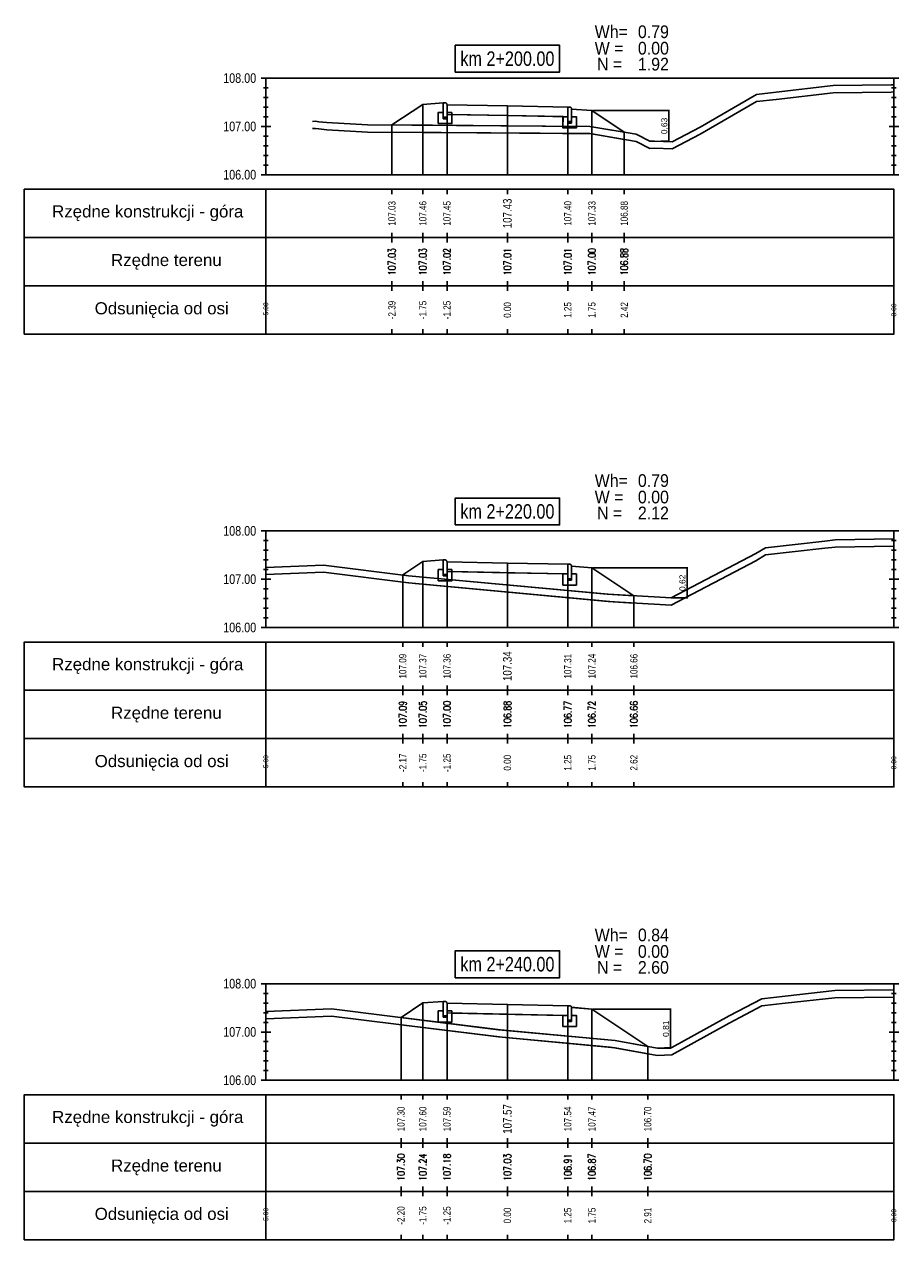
# Model space of a CAD drawing. Extents: x 7537626 to 7538805, y 5722894 to 5725486.
# Tile 20 of 105: x 7538075 to 7538093, y 5725385 to 5725410. Entities that reach past the tile are written whole.
import ezdxf

# ---------------------------------------------------------------- set-up
doc = ezdxf.new("R2010")
doc.units = 0
doc.header["$PDMODE"] = 35
doc.header["$PDSIZE"] = 0.3
for name, color, linetype in [('C-DROGI-PROFILE', 7, 'Continuous'), ('C-DROGI-PROFILE-ETYKIETY', 7, 'Continuous'), ('C-DROGI-PRZEKROJE-ETYKIETY', 7, 'Continuous'), ('C-POPRZECZKA-przekrój', 2, 'Continuous'), ('C-POPRZECZKA-widok', 1, 'Continuous')]:
    doc.layers.add(name, color=color, linetype=linetype)
for name, color, linetype, true_color in [('C-humus', 7, 'Continuous', 0x003df5), ('C-Teren', 7, 'Continuous', 0x008521), ('poprzeczki', 7, 'Continuous', 0x0000d6)]:
    doc.layers.add(name, color=color, linetype=linetype, true_color=true_color)
doc.layers.add('D-1.pow. hum.', color=7, linetype='Continuous', lineweight=30, plot=False)
doc.layers.add('D-3.nasyp', color=4, linetype='Continuous', lineweight=30, plot=False)
doc.layers.add('D-roboty-ziemne-opis', color=2, linetype='Continuous', lineweight=30)
doc.styles.add('2mm08', font='arial.ttf', dxfattribs={"width": 0.8})
doc.styles.add('opis_50', font='arial.ttf', dxfattribs={"height": 0.125})
doc.styles.get("Standard").update_dxf_attribs({"font": 'arial.ttf'})
doc.dimstyles.new('OPIS_50', dxfattribs={"dimscale": 0.5, "dimtxt": 0.125, "dimasz": 0.25, "dimexe": 0.1, "dimexo": 0.15, "dimgap": 0.1, "dimtad": 1, "dimzin": 0, "dimtxsty": 'opis_50', "dimblk": 'ARCHTICK', "dimcen": 0.15, "dimdle": 0.1, "dimaunit": 2, "dimadec": 4, "dimazin": 0, "dimtfac": 1, "dimtmove": 0, "dimatfit": 3, "dimfxl": 1, "dimarcsym": 0})

# ---------------------------------------------------------------- blocks, each defined once
blk = doc.blocks.new('_ArchTick')
at = {"color": 0, "linetype": 'ByBlock', "const_width": 0.15}
blk.add_lwpolyline([(-0.5, -0.5), (0.5, 0.5)], dxfattribs=at)
blk = doc.blocks.new('*D107')
at = {"layer": 'Defpoints', "color": 0, "transparency": 16777216}
for p in [(7538086.601, 5725408.661), (7538088.01, 5725408.028), (7538088.195, 5725408.028)]:
    blk.add_point(p, dxfattribs=at)
at = {"layer": 'poprzeczki', "color": 0, "lineweight": -2, "transparency": 16777216}
for p, q in [((7538086.616, 5725408.661), (7538088.205, 5725408.661)), ((7538088.195, 5725408.671), (7538088.195, 5725408.018)), ((7538088.025, 5725408.028), (7538088.205, 5725408.028))]:
    blk.add_line(p, q, dxfattribs=at)
at = {"layer": 'poprzeczki', "color": 0, "lineweight": -2, "transparency": 16777216, "xscale": 0.025, "yscale": 0.025, "zscale": 0.025}
for p, rotation in [((7538088.195, 5725408.661), 90), ((7538088.195, 5725408.028), 270)]:
    blk.add_blockref('_ArchTick', p, dxfattribs=dict(at, rotation=rotation))
at = {"layer": 'poprzeczki', "color": 0, "transparency": 16777216, "insert": (7538088.11, 5725408.344), "char_height": 0.125, "attachment_point": 5, "rotation": 90, "style": 'opis_50'}
blk.add_mtext('0,63', dxfattribs=at)
blk = doc.blocks.new('*D108')
at = {"layer": 'Defpoints', "color": 0, "transparency": 16777216}
for p in [(7538086.601, 5725399.195), (7538088.239, 5725398.573), (7538088.572, 5725398.573)]:
    blk.add_point(p, dxfattribs=at)
at = {"layer": 'poprzeczki', "color": 0, "lineweight": -2, "transparency": 16777216}
for p, q in [((7538086.616, 5725399.195), (7538088.582, 5725399.195)), ((7538088.572, 5725399.205), (7538088.572, 5725398.563)), ((7538088.254, 5725398.573), (7538088.582, 5725398.573))]:
    blk.add_line(p, q, dxfattribs=at)
at = {"layer": 'poprzeczki', "color": 0, "lineweight": -2, "transparency": 16777216, "xscale": 0.025, "yscale": 0.025, "zscale": 0.025}
for p, rotation in [((7538088.572, 5725399.195), 90), ((7538088.572, 5725398.573), 270)]:
    blk.add_blockref('_ArchTick', p, dxfattribs=dict(at, rotation=rotation))
at = {"layer": 'poprzeczki', "color": 0, "transparency": 16777216, "insert": (7538088.486, 5725398.884), "char_height": 0.125, "attachment_point": 5, "rotation": 90, "style": 'opis_50'}
blk.add_mtext('0,62', dxfattribs=at)
blk = doc.blocks.new('*D109')
at = {"layer": 'Defpoints', "color": 0, "transparency": 16777216}
for p in [(7538086.601, 5725390.054), (7538087.95, 5725389.249), (7538088.229, 5725389.249)]:
    blk.add_point(p, dxfattribs=at)
at = {"layer": 'poprzeczki', "color": 0, "lineweight": -2, "transparency": 16777216}
for p, q in [((7538086.616, 5725390.054), (7538088.239, 5725390.054)), ((7538088.229, 5725390.064), (7538088.229, 5725389.239)), ((7538087.965, 5725389.249), (7538088.239, 5725389.249))]:
    blk.add_line(p, q, dxfattribs=at)
at = {"layer": 'poprzeczki', "color": 0, "lineweight": -2, "transparency": 16777216, "xscale": 0.025, "yscale": 0.025, "zscale": 0.025}
for p, rotation in [((7538088.229, 5725390.054), 90), ((7538088.229, 5725389.249), 270)]:
    blk.add_blockref('_ArchTick', p, dxfattribs=dict(at, rotation=rotation))
at = {"layer": 'poprzeczki', "color": 0, "transparency": 16777216, "insert": (7538088.144, 5725389.651), "char_height": 0.125, "attachment_point": 5, "rotation": 90, "style": 'opis_50'}
blk.add_mtext('0,81', dxfattribs=at)

msp = doc.modelspace()

# ---------------------------------------------------------------- linework, layer by layer
at = {"layer": 'C-DROGI-PROFILE', "color": 7, "linetype": 'Continuous', "lineweight": -3}
for p, q in [((7538082.461, 5725407.033), (7538082.461, 5725406.933)), ((7538083.101, 5725407.033), (7538083.101, 5725406.933)), ((7538083.601, 5725407.033), (7538083.601, 5725406.933)), ((7538084.851, 5725407.033), (7538084.851, 5725406.933)), ((7538086.101, 5725407.033), (7538086.101, 5725406.933)), ((7538086.601, 5725407.033), (7538086.601, 5725406.933)), ((7538087.27, 5725407.033), (7538087.27, 5725406.933)), ((7538082.461, 5725406.033), (7538082.461, 5725406.133)), ((7538082.461, 5725406.033), (7538082.461, 5725405.933)), ((7538083.101, 5725406.033), (7538083.101, 5725406.133)), ((7538083.101, 5725406.033), (7538083.101, 5725405.933)), ((7538083.601, 5725406.033), (7538083.601, 5725406.133)), ((7538083.601, 5725406.033), (7538083.601, 5725405.933)), ((7538084.851, 5725406.033), (7538084.851, 5725406.133)), ((7538084.851, 5725406.033), (7538084.851, 5725405.933)), ((7538086.101, 5725406.033), (7538086.101, 5725406.133)), ((7538086.101, 5725406.033), (7538086.101, 5725405.933)), ((7538086.601, 5725406.033), (7538086.601, 5725406.133)), ((7538086.601, 5725406.033), (7538086.601, 5725405.933)), ((7538087.27, 5725406.033), (7538087.27, 5725406.133)), ((7538087.27, 5725406.033), (7538087.27, 5725405.933)), ((7538082.461, 5725405.033), (7538082.461, 5725405.133)), ((7538082.461, 5725405.033), (7538082.461, 5725404.933)), ((7538083.101, 5725405.033), (7538083.101, 5725405.133)), ((7538083.101, 5725405.033), (7538083.101, 5725404.933)), ((7538083.601, 5725405.033), (7538083.601, 5725405.133)), ((7538083.601, 5725405.033), (7538083.601, 5725404.933)), ((7538084.851, 5725405.033), (7538084.851, 5725405.133)), ((7538084.851, 5725405.033), (7538084.851, 5725404.933)), ((7538086.101, 5725405.033), (7538086.101, 5725405.133)), ((7538086.101, 5725405.033), (7538086.101, 5725404.933)), ((7538086.601, 5725405.033), (7538086.601, 5725405.133)), ((7538086.601, 5725405.033), (7538086.601, 5725404.933)), ((7538087.27, 5725405.033), (7538087.27, 5725405.133)), ((7538087.27, 5725405.033), (7538087.27, 5725404.933)), ((7538082.461, 5725404.033), (7538082.461, 5725404.133)), ((7538083.101, 5725404.033), (7538083.101, 5725404.133)), ((7538083.601, 5725404.033), (7538083.601, 5725404.133)), ((7538084.851, 5725404.033), (7538084.851, 5725404.133)), ((7538086.101, 5725404.033), (7538086.101, 5725404.133)), ((7538086.601, 5725404.033), (7538086.601, 5725404.133)), ((7538087.27, 5725404.033), (7538087.27, 5725404.133)), ((7538082.684, 5725397.658), (7538082.684, 5725397.558)), ((7538083.101, 5725397.658), (7538083.101, 5725397.558)), ((7538083.601, 5725397.658), (7538083.601, 5725397.558)), ((7538084.851, 5725397.658), (7538084.851, 5725397.558)), ((7538086.101, 5725397.658), (7538086.101, 5725397.558)), ((7538086.601, 5725397.658), (7538086.601, 5725397.558)), ((7538087.47, 5725397.658), (7538087.47, 5725397.558)), ((7538082.684, 5725396.658), (7538082.684, 5725396.758)), ((7538083.101, 5725396.658), (7538083.101, 5725396.758)), ((7538083.601, 5725396.658), (7538083.601, 5725396.758)), ((7538084.851, 5725396.658), (7538084.851, 5725396.758)), ((7538086.101, 5725396.658), (7538086.101, 5725396.758)), ((7538086.601, 5725396.658), (7538086.601, 5725396.758)), ((7538087.47, 5725396.658), (7538087.47, 5725396.758)), ((7538082.684, 5725396.658), (7538082.684, 5725396.558)), ((7538083.101, 5725396.658), (7538083.101, 5725396.558)), ((7538083.601, 5725396.658), (7538083.601, 5725396.558)), ((7538084.851, 5725396.658), (7538084.851, 5725396.558)), ((7538086.101, 5725396.658), (7538086.101, 5725396.558)), ((7538086.601, 5725396.658), (7538086.601, 5725396.558)), ((7538087.47, 5725396.658), (7538087.47, 5725396.558)), ((7538082.684, 5725395.658), (7538082.684, 5725395.758)), ((7538083.101, 5725395.658), (7538083.101, 5725395.758)), ((7538083.601, 5725395.658), (7538083.601, 5725395.758)), ((7538084.851, 5725395.658), (7538084.851, 5725395.758)), ((7538086.101, 5725395.658), (7538086.101, 5725395.758)), ((7538086.601, 5725395.658), (7538086.601, 5725395.758)), ((7538087.47, 5725395.658), (7538087.47, 5725395.758)), ((7538082.684, 5725395.658), (7538082.684, 5725395.558)), ((7538083.101, 5725395.658), (7538083.101, 5725395.558)), ((7538083.601, 5725395.658), (7538083.601, 5725395.558)), ((7538084.851, 5725395.658), (7538084.851, 5725395.558)), ((7538086.101, 5725395.658), (7538086.101, 5725395.558)), ((7538086.601, 5725395.658), (7538086.601, 5725395.558)), ((7538087.47, 5725395.658), (7538087.47, 5725395.558)), ((7538082.684, 5725394.658), (7538082.684, 5725394.758)), ((7538083.101, 5725394.658), (7538083.101, 5725394.758)), ((7538083.601, 5725394.658), (7538083.601, 5725394.758)), ((7538084.851, 5725394.658), (7538084.851, 5725394.758)), ((7538086.101, 5725394.658), (7538086.101, 5725394.758)), ((7538086.601, 5725394.658), (7538086.601, 5725394.758)), ((7538087.47, 5725394.658), (7538087.47, 5725394.758)), ((7538082.649, 5725388.283), (7538082.649, 5725388.183)), ((7538083.101, 5725388.283), (7538083.101, 5725388.183)), ((7538083.601, 5725388.283), (7538083.601, 5725388.183)), ((7538084.851, 5725388.283), (7538084.851, 5725388.183)), ((7538086.101, 5725388.283), (7538086.101, 5725388.183)), ((7538086.601, 5725388.283), (7538086.601, 5725388.183)), ((7538087.756, 5725388.283), (7538087.756, 5725388.183)), ((7538082.649, 5725387.283), (7538082.649, 5725387.383)), ((7538082.649, 5725387.283), (7538082.649, 5725387.183)), ((7538083.101, 5725387.283), (7538083.101, 5725387.383)), ((7538083.101, 5725387.283), (7538083.101, 5725387.183)), ((7538083.601, 5725387.283), (7538083.601, 5725387.383)), ((7538083.601, 5725387.283), (7538083.601, 5725387.183)), ((7538084.851, 5725387.283), (7538084.851, 5725387.383)), ((7538084.851, 5725387.283), (7538084.851, 5725387.183)), ((7538086.101, 5725387.283), (7538086.101, 5725387.383)), ((7538086.101, 5725387.283), (7538086.101, 5725387.183)), ((7538086.601, 5725387.283), (7538086.601, 5725387.383)), ((7538086.601, 5725387.283), (7538086.601, 5725387.183)), ((7538087.756, 5725387.283), (7538087.756, 5725387.383)), ((7538087.756, 5725387.283), (7538087.756, 5725387.183)), ((7538082.649, 5725386.283), (7538082.649, 5725386.383)), ((7538082.649, 5725386.283), (7538082.649, 5725386.183)), ((7538083.101, 5725386.283), (7538083.101, 5725386.383)), ((7538083.101, 5725386.283), (7538083.101, 5725386.183)), ((7538083.601, 5725386.283), (7538083.601, 5725386.383)), ((7538083.601, 5725386.283), (7538083.601, 5725386.183)), ((7538084.851, 5725386.283), (7538084.851, 5725386.383)), ((7538084.851, 5725386.283), (7538084.851, 5725386.183)), ((7538086.101, 5725386.283), (7538086.101, 5725386.383)), ((7538086.101, 5725386.283), (7538086.101, 5725386.183)), ((7538086.601, 5725386.283), (7538086.601, 5725386.383)), ((7538086.601, 5725386.283), (7538086.601, 5725386.183)), ((7538087.756, 5725386.283), (7538087.756, 5725386.383)), ((7538087.756, 5725386.283), (7538087.756, 5725386.183)), ((7538082.649, 5725385.283), (7538082.649, 5725385.383)), ((7538083.101, 5725385.283), (7538083.101, 5725385.383)), ((7538083.601, 5725385.283), (7538083.601, 5725385.383)), ((7538084.851, 5725385.283), (7538084.851, 5725385.383)), ((7538086.101, 5725385.283), (7538086.101, 5725385.383)), ((7538086.601, 5725385.283), (7538086.601, 5725385.383)), ((7538087.756, 5725385.283), (7538087.756, 5725385.383))]:
    msp.add_line(p, q, dxfattribs=at)
at = {"layer": 'C-DROGI-PROFILE', "color": 1, "linetype": 'Continuous', "lineweight": -3}
for points in [[(7538079.851, 5725406.033), (7538079.851, 5725407.033), (7538074.851, 5725407.033), (7538074.851, 5725406.033)], [(7538079.851, 5725406.033), (7538092.851, 5725406.033), (7538092.851, 5725407.033), (7538079.851, 5725407.033)], [(7538079.851, 5725405.033), (7538079.851, 5725406.033), (7538074.851, 5725406.033), (7538074.851, 5725405.033)], [(7538079.851, 5725405.033), (7538092.851, 5725405.033), (7538092.851, 5725406.033), (7538079.851, 5725406.033)], [(7538079.851, 5725404.033), (7538079.851, 5725405.033), (7538074.851, 5725405.033), (7538074.851, 5725404.033)], [(7538079.851, 5725404.033), (7538092.851, 5725404.033), (7538092.851, 5725405.033), (7538079.851, 5725405.033)], [(7538079.851, 5725396.658), (7538079.851, 5725397.658), (7538074.851, 5725397.658), (7538074.851, 5725396.658)], [(7538079.851, 5725396.658), (7538092.851, 5725396.658), (7538092.851, 5725397.658), (7538079.851, 5725397.658)], [(7538079.851, 5725395.658), (7538079.851, 5725396.658), (7538074.851, 5725396.658), (7538074.851, 5725395.658)], [(7538079.851, 5725395.658), (7538092.851, 5725395.658), (7538092.851, 5725396.658), (7538079.851, 5725396.658)], [(7538079.851, 5725394.658), (7538079.851, 5725395.658), (7538074.851, 5725395.658), (7538074.851, 5725394.658)], [(7538079.851, 5725394.658), (7538092.851, 5725394.658), (7538092.851, 5725395.658), (7538079.851, 5725395.658)], [(7538079.851, 5725387.283), (7538079.851, 5725388.283), (7538074.851, 5725388.283), (7538074.851, 5725387.283)], [(7538079.851, 5725387.283), (7538092.851, 5725387.283), (7538092.851, 5725388.283), (7538079.851, 5725388.283)], [(7538079.851, 5725386.283), (7538079.851, 5725387.283), (7538074.851, 5725387.283), (7538074.851, 5725386.283)], [(7538079.851, 5725386.283), (7538092.851, 5725386.283), (7538092.851, 5725387.283), (7538079.851, 5725387.283)], [(7538079.851, 5725385.283), (7538079.851, 5725386.283), (7538074.851, 5725386.283), (7538074.851, 5725385.283)], [(7538079.851, 5725385.283), (7538092.851, 5725385.283), (7538092.851, 5725386.283), (7538079.851, 5725386.283)]]:
    msp.add_3dface(points, dxfattribs=at)
at = {"layer": 'C-DROGI-PRZEKROJE-ETYKIETY', "color": 1, "linetype": 'Continuous', "lineweight": -3}
for p, q in [((7538083.101, 5725408.791), (7538083.101, 5725407.333)), ((7538083.601, 5725408.784), (7538083.601, 5725407.333)), ((7538084.851, 5725408.759), (7538084.851, 5725407.333)), ((7538086.101, 5725408.734), (7538086.101, 5725407.333)), ((7538086.601, 5725408.661), (7538086.601, 5725407.333)), ((7538082.461, 5725408.365), (7538082.461, 5725407.333)), ((7538087.27, 5725408.214), (7538087.27, 5725407.333)), ((7538083.101, 5725399.325), (7538083.101, 5725397.958)), ((7538083.601, 5725399.318), (7538083.601, 5725397.958)), ((7538084.851, 5725399.293), (7538084.851, 5725397.958)), ((7538086.101, 5725399.268), (7538086.101, 5725397.958)), ((7538082.684, 5725399.047), (7538082.684, 5725397.958)), ((7538086.601, 5725399.195), (7538086.601, 5725397.958)), ((7538087.47, 5725398.615), (7538087.47, 5725397.958)), ((7538083.101, 5725390.184), (7538083.101, 5725388.583)), ((7538083.601, 5725390.178), (7538083.601, 5725388.583)), ((7538084.851, 5725390.153), (7538084.851, 5725388.583)), ((7538086.101, 5725390.128), (7538086.101, 5725388.583)), ((7538086.601, 5725390.054), (7538086.601, 5725388.583)), ((7538082.649, 5725389.883), (7538082.649, 5725388.583)), ((7538087.756, 5725389.284), (7538087.756, 5725388.583))]:
    msp.add_line(p, q, dxfattribs=at)
at = {"layer": 'C-humus'}
for p, q in [((7538091.594, 5725409.028), (7538092.792, 5725409.046)), ((7538092.792, 5725409.046), (7538092.851, 5725409.047)), ((7538088.842, 5725408.171), (7538090.006, 5725408.847)), ((7538090.006, 5725408.847), (7538090.412, 5725408.893)), ((7538090.412, 5725408.893), (7538091.594, 5725409.028)), ((7538080.819, 5725408.288), (7538080.881, 5725408.29)), ((7538080.881, 5725408.29), (7538080.95, 5725408.282)), ((7538080.95, 5725408.282), (7538081.113, 5725408.266)), ((7538081.113, 5725408.266), (7538081.952, 5725408.218)), ((7538081.952, 5725408.218), (7538086.557, 5725408.185)), ((7538086.557, 5725408.185), (7538087.517, 5725408.023)), ((7538088.263, 5725407.868), (7538088.842, 5725408.171)), ((7538087.517, 5725408.023), (7538087.799, 5725407.876)), ((7538087.799, 5725407.876), (7538087.897, 5725407.882)), ((7538087.897, 5725407.882), (7538088.263, 5725407.868)), ((7538090.197, 5725399.46), (7538091.42, 5725399.599)), ((7538091.42, 5725399.599), (7538091.638, 5725399.624)), ((7538091.638, 5725399.624), (7538092.851, 5725399.642)), ((7538088.239, 5725398.423), (7538089.991, 5725399.341)), ((7538089.991, 5725399.341), (7538090.197, 5725399.46)), ((7538079.851, 5725399.053), (7538081.046, 5725399.101)), ((7538081.046, 5725399.101), (7538082.807, 5725398.881)), ((7538082.807, 5725398.881), (7538086.938, 5725398.496)), ((7538086.938, 5725398.496), (7538088.121, 5725398.428)), ((7538088.121, 5725398.428), (7538088.239, 5725398.423)), ((7538090.121, 5725390.122), (7538090.6, 5725390.177)), ((7538090.6, 5725390.177), (7538091.626, 5725390.289)), ((7538091.626, 5725390.289), (7538092.851, 5725390.307)), ((7538089.442, 5725389.767), (7538090.121, 5725390.122)), ((7538079.851, 5725389.857), (7538081.213, 5725389.912)), ((7538081.213, 5725389.912), (7538084.667, 5725389.481)), ((7538088.253, 5725389.112), (7538089.442, 5725389.767)), ((7538084.667, 5725389.481), (7538087.081, 5725389.256)), ((7538087.081, 5725389.256), (7538087.95, 5725389.099)), ((7538087.95, 5725389.099), (7538088.253, 5725389.112))]:
    msp.add_line(p, q, dxfattribs=at)
at = {"layer": 'C-POPRZECZKA-przekrój', "color": 2, "linetype": 'Continuous', "lineweight": -3}
for p, q in [((7538082.461, 5725408.365), (7538083.101, 5725408.791)), ((7538083.101, 5725408.791), (7538083.521, 5725408.824)), ((7538083.561, 5725408.824), (7538083.521, 5725408.824)), ((7538083.521, 5725408.824), (7538083.521, 5725408.494)), ((7538083.566, 5725408.824), (7538083.561, 5725408.824)), ((7538083.575, 5725408.822), (7538083.566, 5725408.824)), ((7538083.583, 5725408.818), (7538083.575, 5725408.822)), ((7538083.589, 5725408.813), (7538083.583, 5725408.818)), ((7538083.593, 5725408.807), (7538083.589, 5725408.813)), ((7538083.598, 5725408.8), (7538083.593, 5725408.807)), ((7538083.6, 5725408.792), (7538083.598, 5725408.8)), ((7538083.601, 5725408.784), (7538083.6, 5725408.792)), ((7538083.421, 5725408.394), (7538083.421, 5725408.624)), ((7538083.421, 5725408.624), (7538083.521, 5725408.624)), ((7538083.521, 5725408.624), (7538083.521, 5725408.524)), ((7538083.601, 5725408.784), (7538084.851, 5725408.759)), ((7538083.601, 5725408.784), (7538083.602, 5725408.584)), ((7538083.601, 5725408.494), (7538083.601, 5725408.784)), ((7538083.601, 5725408.784), (7538083.601, 5725408.624)), ((7538083.601, 5725408.624), (7538083.701, 5725408.624)), ((7538083.602, 5725408.584), (7538084.851, 5725408.559)), ((7538083.701, 5725408.624), (7538083.701, 5725408.394)), ((7538084.851, 5725408.559), (7538084.851, 5725408.759)), ((7538084.851, 5725408.759), (7538086.101, 5725408.734)), ((7538084.851, 5725408.559), (7538086.1, 5725408.534)), ((7538086.101, 5725408.734), (7538086.1, 5725408.534)), ((7538086.141, 5725408.734), (7538086.101, 5725408.734)), ((7538086.101, 5725408.734), (7538086.101, 5725408.404)), ((7538086.146, 5725408.734), (7538086.141, 5725408.734)), ((7538086.155, 5725408.732), (7538086.146, 5725408.734)), ((7538086.163, 5725408.728), (7538086.155, 5725408.732)), ((7538086.169, 5725408.723), (7538086.163, 5725408.728)), ((7538086.173, 5725408.717), (7538086.169, 5725408.723)), ((7538086.178, 5725408.71), (7538086.173, 5725408.717)), ((7538086.18, 5725408.702), (7538086.178, 5725408.71)), ((7538086.181, 5725408.694), (7538086.18, 5725408.702)), ((7538086.181, 5725408.404), (7538086.181, 5725408.694)), ((7538086.181, 5725408.694), (7538086.181, 5725408.534)), ((7538086.181, 5725408.694), (7538086.601, 5725408.661)), ((7538086.601, 5725408.661), (7538087.27, 5725408.214)), ((7538083.701, 5725408.394), (7538083.421, 5725408.394)), ((7538083.521, 5725408.524), (7538083.601, 5725408.524)), ((7538083.521, 5725408.494), (7538083.601, 5725408.494)), ((7538086.001, 5725408.304), (7538086.001, 5725408.534)), ((7538086.001, 5725408.534), (7538086.101, 5725408.534)), ((7538086.281, 5725408.304), (7538086.001, 5725408.304)), ((7538086.101, 5725408.534), (7538086.101, 5725408.434)), ((7538086.101, 5725408.434), (7538086.181, 5725408.434)), ((7538086.101, 5725408.404), (7538086.181, 5725408.404)), ((7538086.181, 5725408.534), (7538086.281, 5725408.534)), ((7538086.281, 5725408.534), (7538086.281, 5725408.304)), ((7538082.684, 5725399.047), (7538083.101, 5725399.325)), ((7538083.101, 5725399.325), (7538083.521, 5725399.358)), ((7538083.561, 5725399.358), (7538083.521, 5725399.358)), ((7538083.521, 5725399.358), (7538083.521, 5725399.028)), ((7538083.566, 5725399.358), (7538083.561, 5725399.358)), ((7538083.575, 5725399.356), (7538083.566, 5725399.358)), ((7538083.583, 5725399.351), (7538083.575, 5725399.356)), ((7538083.589, 5725399.346), (7538083.583, 5725399.351)), ((7538083.593, 5725399.341), (7538083.589, 5725399.346)), ((7538083.598, 5725399.334), (7538083.593, 5725399.341)), ((7538083.6, 5725399.325), (7538083.598, 5725399.334)), ((7538083.601, 5725399.318), (7538083.6, 5725399.325)), ((7538083.601, 5725399.318), (7538084.851, 5725399.293)), ((7538083.601, 5725399.318), (7538083.602, 5725399.118)), ((7538083.601, 5725399.028), (7538083.601, 5725399.318)), ((7538083.601, 5725399.318), (7538083.601, 5725399.158)), ((7538084.851, 5725399.093), (7538084.851, 5725399.293)), ((7538084.851, 5725399.293), (7538086.101, 5725399.268)), ((7538086.101, 5725399.268), (7538086.1, 5725399.068)), ((7538086.141, 5725399.268), (7538086.101, 5725399.268)), ((7538086.101, 5725399.268), (7538086.101, 5725398.938)), ((7538086.146, 5725399.268), (7538086.141, 5725399.268)), ((7538086.155, 5725399.266), (7538086.146, 5725399.268)), ((7538086.163, 5725399.261), (7538086.155, 5725399.266)), ((7538086.169, 5725399.256), (7538086.163, 5725399.261)), ((7538086.173, 5725399.251), (7538086.169, 5725399.256)), ((7538086.178, 5725399.244), (7538086.173, 5725399.251)), ((7538086.18, 5725399.235), (7538086.178, 5725399.244)), ((7538086.181, 5725399.228), (7538086.18, 5725399.235)), ((7538086.181, 5725398.938), (7538086.181, 5725399.228)), ((7538086.181, 5725399.228), (7538086.181, 5725399.068)), ((7538086.181, 5725399.228), (7538086.601, 5725399.195)), ((7538083.421, 5725398.928), (7538083.421, 5725399.158)), ((7538083.421, 5725399.158), (7538083.521, 5725399.158)), ((7538083.521, 5725399.158), (7538083.521, 5725399.058)), ((7538083.521, 5725399.058), (7538083.601, 5725399.058)), ((7538083.521, 5725399.028), (7538083.601, 5725399.028)), ((7538083.601, 5725399.158), (7538083.701, 5725399.158)), ((7538083.602, 5725399.118), (7538084.851, 5725399.093)), ((7538083.701, 5725399.158), (7538083.701, 5725398.928)), ((7538084.851, 5725399.093), (7538086.1, 5725399.068)), ((7538086.001, 5725398.838), (7538086.001, 5725399.068)), ((7538086.001, 5725399.068), (7538086.101, 5725399.068)), ((7538086.101, 5725399.068), (7538086.101, 5725398.968)), ((7538086.181, 5725399.068), (7538086.281, 5725399.068)), ((7538086.281, 5725399.068), (7538086.281, 5725398.838)), ((7538086.601, 5725399.195), (7538087.47, 5725398.615)), ((7538083.701, 5725398.928), (7538083.421, 5725398.928)), ((7538086.281, 5725398.838), (7538086.001, 5725398.838)), ((7538086.101, 5725398.968), (7538086.181, 5725398.968)), ((7538086.101, 5725398.938), (7538086.181, 5725398.938)), ((7538082.649, 5725389.883), (7538083.101, 5725390.184)), ((7538083.101, 5725390.184), (7538083.521, 5725390.218)), ((7538083.561, 5725390.218), (7538083.521, 5725390.218)), ((7538083.521, 5725390.218), (7538083.521, 5725389.888)), ((7538083.566, 5725390.217), (7538083.561, 5725390.218)), ((7538083.575, 5725390.215), (7538083.566, 5725390.217)), ((7538083.583, 5725390.211), (7538083.575, 5725390.215)), ((7538083.589, 5725390.206), (7538083.583, 5725390.211)), ((7538083.593, 5725390.201), (7538083.589, 5725390.206)), ((7538083.598, 5725390.193), (7538083.593, 5725390.201)), ((7538083.6, 5725390.185), (7538083.598, 5725390.193)), ((7538083.601, 5725390.178), (7538083.6, 5725390.185)), ((7538083.601, 5725390.178), (7538084.851, 5725390.153)), ((7538083.601, 5725390.178), (7538083.602, 5725389.978)), ((7538083.601, 5725389.888), (7538083.601, 5725390.178)), ((7538083.601, 5725390.178), (7538083.601, 5725390.018)), ((7538083.421, 5725389.788), (7538083.421, 5725390.018)), ((7538083.421, 5725390.018), (7538083.521, 5725390.018)), ((7538083.521, 5725390.018), (7538083.521, 5725389.918)), ((7538083.521, 5725389.918), (7538083.601, 5725389.918)), ((7538083.601, 5725390.018), (7538083.701, 5725390.018)), ((7538083.602, 5725389.978), (7538084.851, 5725389.953)), ((7538083.701, 5725390.018), (7538083.701, 5725389.788)), ((7538084.851, 5725389.953), (7538084.851, 5725390.153)), ((7538084.851, 5725390.153), (7538086.101, 5725390.128)), ((7538084.851, 5725389.953), (7538086.1, 5725389.928)), ((7538086.001, 5725389.698), (7538086.001, 5725389.928)), ((7538086.001, 5725389.928), (7538086.101, 5725389.928)), ((7538086.101, 5725390.128), (7538086.1, 5725389.928)), ((7538086.141, 5725390.128), (7538086.101, 5725390.128)), ((7538086.101, 5725390.128), (7538086.101, 5725389.798)), ((7538086.101, 5725389.928), (7538086.101, 5725389.828)), ((7538086.146, 5725390.127), (7538086.141, 5725390.128)), ((7538086.155, 5725390.125), (7538086.146, 5725390.127)), ((7538086.163, 5725390.121), (7538086.155, 5725390.125)), ((7538086.169, 5725390.116), (7538086.163, 5725390.121)), ((7538086.173, 5725390.111), (7538086.169, 5725390.116)), ((7538086.178, 5725390.103), (7538086.173, 5725390.111)), ((7538086.18, 5725390.095), (7538086.178, 5725390.103)), ((7538086.181, 5725390.088), (7538086.18, 5725390.095)), ((7538086.181, 5725389.798), (7538086.181, 5725390.088)), ((7538086.181, 5725390.088), (7538086.181, 5725389.928)), ((7538086.181, 5725390.088), (7538086.601, 5725390.054)), ((7538086.181, 5725389.928), (7538086.281, 5725389.928)), ((7538086.281, 5725389.928), (7538086.281, 5725389.698)), ((7538086.601, 5725390.054), (7538087.756, 5725389.284)), ((7538083.701, 5725389.788), (7538083.421, 5725389.788)), ((7538083.521, 5725389.888), (7538083.601, 5725389.888)), ((7538086.281, 5725389.698), (7538086.001, 5725389.698)), ((7538086.101, 5725389.828), (7538086.181, 5725389.828)), ((7538086.101, 5725389.798), (7538086.181, 5725389.798))]:
    msp.add_line(p, q, dxfattribs=at)
at = {"layer": 'C-POPRZECZKA-widok', "color": 1, "linetype": 'Continuous', "lineweight": -3}
for p, q in [((7538079.751, 5725409.333), (7538092.951, 5725409.333)), ((7538079.851, 5725407.333), (7538079.851, 5725409.333)), ((7538092.851, 5725407.333), (7538092.851, 5725409.333)), ((7538079.801, 5725409.133), (7538079.901, 5725409.133)), ((7538092.801, 5725409.133), (7538092.901, 5725409.133)), ((7538079.801, 5725408.933), (7538079.901, 5725408.933)), ((7538092.801, 5725408.933), (7538092.901, 5725408.933)), ((7538079.801, 5725408.733), (7538079.901, 5725408.733)), ((7538092.801, 5725408.733), (7538092.901, 5725408.733)), ((7538079.751, 5725408.333), (7538079.951, 5725408.333)), ((7538079.801, 5725408.533), (7538079.901, 5725408.533)), ((7538079.801, 5725408.333), (7538079.901, 5725408.333)), ((7538092.751, 5725408.333), (7538092.951, 5725408.333)), ((7538092.801, 5725408.533), (7538092.901, 5725408.533)), ((7538092.801, 5725408.333), (7538092.901, 5725408.333)), ((7538079.801, 5725408.133), (7538079.901, 5725408.133)), ((7538092.801, 5725408.133), (7538092.901, 5725408.133)), ((7538079.801, 5725407.933), (7538079.901, 5725407.933)), ((7538092.801, 5725407.933), (7538092.901, 5725407.933)), ((7538079.801, 5725407.733), (7538079.901, 5725407.733)), ((7538079.801, 5725407.533), (7538079.901, 5725407.533)), ((7538092.801, 5725407.733), (7538092.901, 5725407.733)), ((7538092.801, 5725407.533), (7538092.901, 5725407.533)), ((7538079.751, 5725407.333), (7538092.951, 5725407.333)), ((7538079.751, 5725399.958), (7538092.951, 5725399.958)), ((7538079.801, 5725399.758), (7538079.901, 5725399.758)), ((7538079.851, 5725397.958), (7538079.851, 5725399.958)), ((7538092.801, 5725399.758), (7538092.901, 5725399.758)), ((7538092.851, 5725397.958), (7538092.851, 5725399.958)), ((7538079.801, 5725399.558), (7538079.901, 5725399.558)), ((7538092.801, 5725399.558), (7538092.901, 5725399.558)), ((7538079.801, 5725399.358), (7538079.901, 5725399.358)), ((7538092.801, 5725399.358), (7538092.901, 5725399.358)), ((7538079.801, 5725399.158), (7538079.901, 5725399.158)), ((7538092.801, 5725399.158), (7538092.901, 5725399.158)), ((7538079.751, 5725398.958), (7538079.951, 5725398.958)), ((7538079.801, 5725398.958), (7538079.901, 5725398.958)), ((7538079.801, 5725398.758), (7538079.901, 5725398.758)), ((7538092.751, 5725398.958), (7538092.951, 5725398.958)), ((7538092.801, 5725398.958), (7538092.901, 5725398.958)), ((7538092.801, 5725398.758), (7538092.901, 5725398.758)), ((7538079.801, 5725398.558), (7538079.901, 5725398.558)), ((7538092.801, 5725398.558), (7538092.901, 5725398.558)), ((7538079.801, 5725398.358), (7538079.901, 5725398.358)), ((7538092.801, 5725398.358), (7538092.901, 5725398.358)), ((7538079.801, 5725398.158), (7538079.901, 5725398.158)), ((7538092.801, 5725398.158), (7538092.901, 5725398.158)), ((7538079.751, 5725397.958), (7538092.951, 5725397.958)), ((7538079.751, 5725390.583), (7538092.951, 5725390.583)), ((7538079.851, 5725388.583), (7538079.851, 5725390.583)), ((7538092.851, 5725388.583), (7538092.851, 5725390.583)), ((7538079.801, 5725390.383), (7538079.901, 5725390.383)), ((7538079.801, 5725390.183), (7538079.901, 5725390.183)), ((7538092.801, 5725390.383), (7538092.901, 5725390.383)), ((7538092.801, 5725390.183), (7538092.901, 5725390.183)), ((7538079.801, 5725389.983), (7538079.901, 5725389.983)), ((7538092.801, 5725389.983), (7538092.901, 5725389.983)), ((7538079.801, 5725389.783), (7538079.901, 5725389.783)), ((7538092.801, 5725389.783), (7538092.901, 5725389.783)), ((7538079.751, 5725389.583), (7538079.951, 5725389.583)), ((7538079.801, 5725389.583), (7538079.901, 5725389.583)), ((7538092.751, 5725389.583), (7538092.951, 5725389.583)), ((7538092.801, 5725389.583), (7538092.901, 5725389.583)), ((7538079.801, 5725389.383), (7538079.901, 5725389.383)), ((7538079.801, 5725389.183), (7538079.901, 5725389.183)), ((7538092.801, 5725389.383), (7538092.901, 5725389.383)), ((7538092.801, 5725389.183), (7538092.901, 5725389.183)), ((7538079.801, 5725388.983), (7538079.901, 5725388.983)), ((7538092.801, 5725388.983), (7538092.901, 5725388.983)), ((7538079.801, 5725388.783), (7538079.901, 5725388.783)), ((7538092.801, 5725388.783), (7538092.901, 5725388.783)), ((7538079.751, 5725388.583), (7538092.951, 5725388.583))]:
    msp.add_line(p, q, dxfattribs=at)
at = {"layer": 'C-POPRZECZKA-widok', "color": 3, "linetype": 'Continuous', "lineweight": -3}
for points in [[(7538083.771, 5725409.458), (7538085.93, 5725409.458), (7538085.93, 5725410.014), (7538083.771, 5725410.014)], [(7538083.771, 5725400.083), (7538085.93, 5725400.083), (7538085.93, 5725400.639), (7538083.771, 5725400.639)], [(7538083.771, 5725390.708), (7538085.93, 5725390.708), (7538085.93, 5725391.264), (7538083.771, 5725391.264)]]:
    msp.add_3dface(points, dxfattribs=at)
at = {"layer": 'C-Teren'}
for p, q in [((7538090.006, 5725408.997), (7538090.412, 5725409.043)), ((7538090.412, 5725409.043), (7538091.594, 5725409.178)), ((7538091.594, 5725409.178), (7538092.792, 5725409.196)), ((7538092.792, 5725409.196), (7538092.851, 5725409.197)), ((7538088.842, 5725408.321), (7538090.006, 5725408.997)), ((7538080.819, 5725408.438), (7538080.881, 5725408.44)), ((7538080.881, 5725408.44), (7538080.95, 5725408.432)), ((7538080.95, 5725408.432), (7538081.113, 5725408.416)), ((7538081.113, 5725408.416), (7538081.952, 5725408.368)), ((7538081.952, 5725408.368), (7538086.557, 5725408.335)), ((7538086.557, 5725408.335), (7538087.517, 5725408.173)), ((7538088.263, 5725408.018), (7538088.842, 5725408.321)), ((7538087.517, 5725408.173), (7538087.799, 5725408.026)), ((7538087.799, 5725408.026), (7538087.897, 5725408.032)), ((7538087.897, 5725408.032), (7538088.263, 5725408.018)), ((7538090.197, 5725399.61), (7538091.42, 5725399.749)), ((7538091.42, 5725399.749), (7538091.638, 5725399.774)), ((7538091.638, 5725399.774), (7538092.851, 5725399.792)), ((7538088.239, 5725398.573), (7538089.991, 5725399.491)), ((7538089.991, 5725399.491), (7538090.197, 5725399.61)), ((7538079.851, 5725399.203), (7538081.046, 5725399.251)), ((7538081.046, 5725399.251), (7538082.807, 5725399.031)), ((7538082.807, 5725399.031), (7538086.938, 5725398.646)), ((7538086.938, 5725398.646), (7538088.121, 5725398.578)), ((7538088.121, 5725398.578), (7538088.239, 5725398.573)), ((7538090.6, 5725390.327), (7538091.626, 5725390.439)), ((7538091.626, 5725390.439), (7538092.851, 5725390.457)), ((7538089.442, 5725389.917), (7538090.121, 5725390.272)), ((7538090.121, 5725390.272), (7538090.6, 5725390.327)), ((7538079.851, 5725390.007), (7538081.213, 5725390.062)), ((7538081.213, 5725390.062), (7538084.667, 5725389.631)), ((7538088.253, 5725389.262), (7538089.442, 5725389.917)), ((7538084.667, 5725389.631), (7538087.081, 5725389.406)), ((7538087.081, 5725389.406), (7538087.95, 5725389.249)), ((7538087.95, 5725389.249), (7538088.253, 5725389.262))]:
    msp.add_line(p, q, dxfattribs=at)
at = {"layer": 'D-1.pow. hum.'}
for points in [[(7538082.461, 5725408.365), (7538082.461, 5725408.215), (7538083.326, 5725408.208), (7538085.989, 5725408.189), (7538086.557, 5725408.185), (7538087.27, 5725408.064), (7538087.27, 5725408.214), (7538086.557, 5725408.335), (7538085.573, 5725408.342), (7538084.141, 5725408.353), (7538082.461, 5725408.365)], [(7538082.684, 5725399.047), (7538082.684, 5725398.897), (7538082.807, 5725398.881), (7538086.969, 5725398.494), (7538087.47, 5725398.465), (7538087.47, 5725398.615), (7538086.916, 5725398.648), (7538082.807, 5725399.031), (7538082.684, 5725399.047)], [(7538082.649, 5725389.883), (7538082.649, 5725389.733), (7538083.773, 5725389.592), (7538084.743, 5725389.474), (7538086.975, 5725389.266), (7538087.081, 5725389.256), (7538087.756, 5725389.134), (7538087.756, 5725389.284), (7538087.081, 5725389.406), (7538084.71, 5725389.627), (7538082.649, 5725389.883)]]:
    msp.add_lwpolyline(points, dxfattribs=at)
at = {"layer": 'D-3.nasyp'}
for points in [[(7538083.421, 5725408.394), (7538083.421, 5725408.624), (7538083.521, 5725408.624), (7538083.521, 5725408.824), (7538083.101, 5725408.791), (7538082.461, 5725408.365), (7538082.46, 5725408.215), (7538086.557, 5725408.185), (7538087.27, 5725408.064), (7538087.27, 5725408.214), (7538086.601, 5725408.661), (7538086.181, 5725408.694), (7538086.181, 5725408.534), (7538086.281, 5725408.534), (7538086.281, 5725408.304), (7538086.001, 5725408.304), (7538086.005, 5725408.536), (7538083.701, 5725408.582), (7538083.701, 5725408.394), (7538083.421, 5725408.394)], [(7538083.421, 5725398.928), (7538083.421, 5725399.158), (7538083.521, 5725399.158), (7538083.521, 5725399.358), (7538083.101, 5725399.325), (7538082.684, 5725399.047), (7538082.684, 5725398.897), (7538082.944, 5725398.869), (7538086.938, 5725398.496), (7538087.47, 5725398.465), (7538087.47, 5725398.615), (7538086.601, 5725399.195), (7538086.181, 5725399.228), (7538086.181, 5725399.068), (7538086.281, 5725399.068), (7538086.281, 5725398.838), (7538086.001, 5725398.838), (7538086.001, 5725399.068), (7538083.701, 5725399.116), (7538083.701, 5725398.928), (7538083.421, 5725398.928)], [(7538083.421, 5725389.788), (7538083.421, 5725390.018), (7538083.521, 5725390.018), (7538083.521, 5725390.218), (7538083.101, 5725390.184), (7538082.649, 5725389.883), (7538082.649, 5725389.733), (7538084.743, 5725389.474), (7538087.028, 5725389.261), (7538087.756, 5725389.134), (7538087.756, 5725389.284), (7538086.601, 5725390.054), (7538086.18, 5725390.095), (7538086.18, 5725389.928), (7538086.281, 5725389.928), (7538086.281, 5725389.698), (7538086.001, 5725389.698), (7538086.001, 5725389.928), (7538083.701, 5725389.976), (7538083.701, 5725389.788), (7538083.421, 5725389.788)]]:
    msp.add_lwpolyline(points, dxfattribs=at)

# ---------------------------------------------------------------- texts
at = {"layer": 'C-DROGI-PROFILE', "color": 2}
for s, p in [('Rzędne konstrukcji - góra', (7538075.426, 5725406.449)), ('Rzędne terenu', (7538076.646, 5725405.443)), ('Odsunięcia od osi', (7538076.307, 5725404.443)), ('Rzędne konstrukcji - góra', (7538075.426, 5725397.074)), ('Rzędne terenu', (7538076.646, 5725396.068)), ('Odsunięcia od osi', (7538076.307, 5725395.068)), ('Rzędne konstrukcji - góra', (7538075.426, 5725387.699)), ('Rzędne terenu', (7538076.646, 5725386.693)), ('Odsunięcia od osi', (7538076.307, 5725385.693))]:
    msp.add_text(s, height=0.25, dxfattribs=at).set_placement(p)
at = {"layer": 'C-DROGI-PROFILE-ETYKIETY', "color": 1, "linetype": 'Continuous', "lineweight": -3, "attachment_point": 5, "rotation": 90, "style": '2mm08'}
for s, insert, char_height in [('107.03', (7538082.461, 5725406.533), 0.15), ('107.46', (7538083.101, 5725406.533), 0.15), ('107.45', (7538083.601, 5725406.533), 0.15), ('107.43', (7538084.851, 5725406.533), 0.18), ('107.40', (7538086.101, 5725406.533), 0.15), ('107.33', (7538086.601, 5725406.533), 0.15), ('106.88', (7538087.27, 5725406.533), 0.15), ('{\\Fsimplex.shx|c238;107.03}', (7538082.461, 5725405.533), 0.15), ('{\\Fsimplex.shx|c238;107.03}', (7538083.101, 5725405.533), 0.15), ('{\\Fsimplex.shx|c238;107.02}', (7538083.601, 5725405.533), 0.15), ('{\\Fsimplex.shx|c238;107.01}', (7538084.851, 5725405.533), 0.15), ('{\\Fsimplex.shx|c238;107.01}', (7538086.101, 5725405.533), 0.15), ('{\\Fsimplex.shx|c238;107.00}', (7538086.601, 5725405.533), 0.15), ('{\\Fsimplex.shx|c238;106.88}', (7538087.27, 5725405.533), 0.15), ('-2.39', (7538082.461, 5725404.533), 0.15), ('-1.75', (7538083.101, 5725404.533), 0.15), ('-1.25', (7538083.601, 5725404.533), 0.15), ('0.00', (7538084.851, 5725404.533), 0.15), ('1.25', (7538086.101, 5725404.533), 0.15), ('1.75', (7538086.601, 5725404.533), 0.15), ('2.42', (7538087.27, 5725404.533), 0.15), ('107.34', (7538084.851, 5725397.158), 0.18), ('107.09', (7538082.684, 5725397.158), 0.15), ('107.37', (7538083.101, 5725397.158), 0.15), ('107.36', (7538083.601, 5725397.158), 0.15), ('107.31', (7538086.101, 5725397.158), 0.15), ('107.24', (7538086.601, 5725397.158), 0.15), ('106.66', (7538087.47, 5725397.158), 0.15), ('{\\Fsimplex.shx|c238;107.09}', (7538082.684, 5725396.158), 0.15), ('{\\Fsimplex.shx|c238;107.05}', (7538083.101, 5725396.158), 0.15), ('{\\Fsimplex.shx|c238;107.00}', (7538083.601, 5725396.158), 0.15), ('{\\Fsimplex.shx|c238;106.88}', (7538084.851, 5725396.158), 0.15), ('{\\Fsimplex.shx|c238;106.77}', (7538086.101, 5725396.158), 0.15), ('{\\Fsimplex.shx|c238;106.72}', (7538086.601, 5725396.158), 0.15), ('{\\Fsimplex.shx|c238;106.66}', (7538087.47, 5725396.158), 0.15), ('-2.17', (7538082.684, 5725395.158), 0.15), ('-1.75', (7538083.101, 5725395.158), 0.15), ('-1.25', (7538083.601, 5725395.158), 0.15), ('0.00', (7538084.851, 5725395.158), 0.15), ('1.25', (7538086.101, 5725395.158), 0.15), ('1.75', (7538086.601, 5725395.158), 0.15), ('2.62', (7538087.47, 5725395.158), 0.15), ('107.30', (7538082.649, 5725387.783), 0.15), ('107.60', (7538083.101, 5725387.783), 0.15), ('107.59', (7538083.601, 5725387.783), 0.15), ('107.57', (7538084.851, 5725387.783), 0.18), ('107.54', (7538086.101, 5725387.783), 0.15), ('107.47', (7538086.601, 5725387.783), 0.15), ('106.70', (7538087.756, 5725387.783), 0.15), ('{\\Fsimplex.shx|c238;107.30}', (7538082.649, 5725386.783), 0.15), ('{\\Fsimplex.shx|c238;107.24}', (7538083.101, 5725386.783), 0.15), ('{\\Fsimplex.shx|c238;107.18}', (7538083.601, 5725386.783), 0.15), ('{\\Fsimplex.shx|c238;107.03}', (7538084.851, 5725386.783), 0.15), ('{\\Fsimplex.shx|c238;106.91}', (7538086.101, 5725386.783), 0.15), ('{\\Fsimplex.shx|c238;106.87}', (7538086.601, 5725386.783), 0.15), ('{\\Fsimplex.shx|c238;106.70}', (7538087.756, 5725386.783), 0.15), ('-2.20', (7538082.649, 5725385.783), 0.15), ('-1.75', (7538083.101, 5725385.783), 0.15), ('-1.25', (7538083.601, 5725385.783), 0.15), ('0.00', (7538084.851, 5725385.783), 0.15), ('1.25', (7538086.101, 5725385.783), 0.15), ('1.75', (7538086.601, 5725385.783), 0.15), ('2.91', (7538087.756, 5725385.783), 0.15)]:
    msp.add_mtext(s, dxfattribs=dict(at, insert=insert, char_height=char_height))
at = {"layer": 'C-DROGI-PROFILE-ETYKIETY', "color": 7, "linetype": 'Continuous', "lineweight": -3, "char_height": 0.1, "attachment_point": 5, "rotation": 90, "style": '2mm08'}
for s, insert in [('-5.00', (7538079.851, 5725404.533)), ('8.00', (7538092.851, 5725404.533)), ('-5.00', (7538079.851, 5725395.158)), ('8.00', (7538092.851, 5725395.158)), ('-5.00', (7538079.851, 5725385.783)), ('8.00', (7538092.851, 5725385.783))]:
    msp.add_mtext(s, dxfattribs=dict(at, insert=insert))
at = {"layer": 'C-POPRZECZKA-widok', "color": 3, "linetype": 'Continuous', "lineweight": -3, "char_height": 0.3, "attachment_point": 8, "style": '2mm08'}
for s, insert in [('km 2+200.00', (7538084.851, 5725409.583)), ('km 2+220.00', (7538084.851, 5725400.208)), ('km 2+240.00', (7538084.851, 5725390.833))]:
    msp.add_mtext(s, dxfattribs=dict(at, insert=insert))
at = {"layer": 'C-POPRZECZKA-widok', "color": 1, "linetype": 'Continuous', "lineweight": -3, "char_height": 0.2, "attachment_point": 6, "style": '2mm08'}
for s, insert in [('108.00', (7538079.651, 5725409.333)), ('107.00', (7538079.651, 5725408.333)), ('106.00', (7538079.651, 5725407.333)), ('108.00', (7538079.651, 5725399.958)), ('107.00', (7538079.651, 5725398.958)), ('106.00', (7538079.651, 5725397.958)), ('108.00', (7538079.651, 5725390.583)), ('107.00', (7538079.651, 5725389.583)), ('106.00', (7538079.651, 5725388.583))]:
    msp.add_mtext(s, dxfattribs=dict(at, insert=insert))
at = {"layer": 'D-roboty-ziemne-opis', "lineweight": 25, "width": 0.9}
for s, p in [('Wh=', (7538086.658, 5725410.163)), ('0.79', (7538087.552, 5725410.163)), ('W =', (7538086.658, 5725409.822)), ('0.00', (7538087.552, 5725409.822)), ('N =', (7538086.706, 5725409.492)), ('1.92', (7538087.552, 5725409.492)), ('Wh=', (7538086.658, 5725400.87)), ('0.79', (7538087.552, 5725400.87)), ('W =', (7538086.658, 5725400.529)), ('0.00', (7538087.552, 5725400.529)), ('N =', (7538086.706, 5725400.199)), ('2.12', (7538087.552, 5725400.199)), ('Wh=', (7538086.658, 5725391.461)), ('0.84', (7538087.552, 5725391.461)), ('W =', (7538086.658, 5725391.12)), ('0.00', (7538087.552, 5725391.12)), ('N =', (7538086.706, 5725390.79)), ('2.60', (7538087.552, 5725390.79))]:
    msp.add_text(s, height=0.2625, dxfattribs=at).set_placement(p)

# ---------------------------------------------------------------- dimensions: what is measured, and where the dimension line sits
at = {"layer": 'poprzeczki'}
for base, p1, p2, picture, middle in [((7538088.195, 5725408.028), (7538086.601, 5725408.661), (7538088.01, 5725408.028), '*D107', (7538088.11, 5725408.344)), ((7538088.572, 5725398.573), (7538086.601, 5725399.195), (7538088.239, 5725398.573), '*D108', (7538088.486, 5725398.884)), ((7538088.2287, 5725389.2487), (7538086.6007, 5725390.054), (7538087.9496, 5725389.2487), '*D109', (7538088.1436, 5725389.6513))]:
    dim = msp.add_linear_dim(base=base, p1=p1, p2=p2, angle=90, dimstyle='OPIS_50', override={"dimscale": 0.1}, dxfattribs=at)
    dim.commit()
    dim.dimension.update_dxf_attribs({"geometry": picture, "text_midpoint": middle})

doc.saveas('drawing.dxf')
